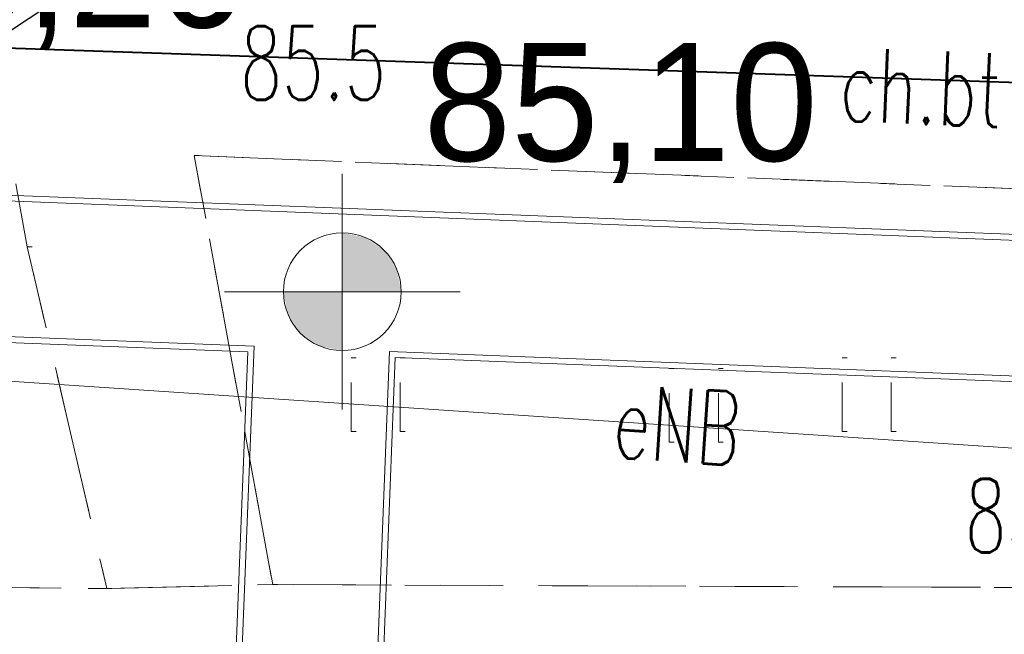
# Model space of a CAD drawing. Extents: x -134780 to 5540120, y 74663 to 5964901.
# Tile 19 of 84: x 5539576 to 5539586, y 5961318 to 5961324. Entities that reach past the tile are written whole.
import ezdxf
from ezdxf import colors
from ezdxf.entities.mleader import LeaderData, LeaderLine
from ezdxf.math import Vec2, Vec3

# ---------------------------------------------------------------- set-up
doc = ezdxf.new("R2010")
doc.units = 0
doc.header["$MEASUREMENT"] = 0
doc.set_wipeout_variables(frame=1)
for name, pattern in [('L_0_03', [1, 0.5, -0.5]), ('L_0_04', [1.5, 1, -0.5]), ('L_0_06', [2, 1.5, -0.5])]:
    doc.linetypes.add(name, pattern=pattern)
for name, color, linetype, lineweight in [('#opisy', 7, 'Continuous', 0), ('0_Nr_Pióra__7', 7, 'Continuous', 13), ('Arch drogi_Nr_Pióra__21', 7, 'Continuous', 9), ('chodnik_Atr17_Nr_Pióra__7', 7, 'Continuous', 13), ('chodnik_Nr_Pióra__7', 7, 'Continuous', 13), ('INWENT RZĘDNE_Nr_Pióra__21', 7, 'Continuous', 9), ('mapa', 7, 'Continuous', 13), ('pikieta_naturalna_Atr2_Nr_Pióra__7', 7, 'Continuous', 13), ('pikieta_sztuczna_Atr2_Nr_Pióra__7', 7, 'Continuous', 13), ('plac_sportowy_Nr_Pióra__7', 7, 'Continuous', 13), ('przewod_elektroenergetyczny_podziemny_Atr1_Nr_Pióra__7', 7, 'Continuous', 13), ('przewod_elektroenergetyczny_podziemny_Nr_Pióra__7', 7, 'Continuous', 13), ('trawnik_Nr_Pióra__7', 7, 'Continuous', 13), ('zasuwa_lub_zawor_Nr_Pióra__7', 7, 'Continuous', 13)]:
    doc.layers.add(name, color=color, linetype=linetype, lineweight=lineweight)
doc.layers.add('_woda2', color=7, linetype='Continuous', lineweight=30, true_color=0x0b2af4)
doc.layers.add('INWENT RZĘDNE', color=7, linetype='Continuous')
doc.styles.add('GENERATED_STYLE_1', font='txt')
doc.styles.add('GENERATED_STYLE_7', font='Simplex.shx', dxfattribs={"bigfont": 'BIGFONT.SHX'})
doc.styles.get("Standard").update_dxf_attribs({"font": 'txt', "bigfont": 'BIGFONT.SHX'})

# ---------------------------------------------------------------- blocks, each defined once
blk = doc.blocks.new('Koty wysokościowe_51', base_point=(-134240, 95910))
at = {"layer": 'INWENT RZĘDNE_Nr_Pióra__21', "linetype": 'Continuous'}
for points in [[(-134240, 95910), (-133640, 95910), (-133685, 96139), (-133815, 96334), (-134010, 96464), (-134240, 96510)], [(-134240, 95910), (-134840, 95910), (-134794, 95680), (-134664, 95485), (-134469, 95355), (-134240, 95310)]]:
    blk.add_hatch(color=256, dxfattribs=at).paths.add_polyline_path(points, flags=0)
for p, q in [((-134240, 94710), (-134240, 97110)), ((-135440, 95910), (-133040, 95910))]:
    blk.add_line(p, q, dxfattribs=at)
blk.add_circle((-134240, 95910), 600, dxfattribs=at)
at = {"layer": 'INWENT RZĘDNE_Nr_Pióra__21', "insert": (-133413, 97019), "char_height": 1200, "attachment_point": 7, "style": 'GENERATED_STYLE_1'}
blk.add_mtext('{85,10}', dxfattribs=at)
blk = doc.blocks.new('Koty wysokościowe_15', base_point=(-135133, 100251))
at = {"layer": 'INWENT RZĘDNE_Nr_Pióra__21', "linetype": 'Continuous'}
for points in [[(-135133, 100251), (-134533, 100251), (-134579, 100480), (-134709, 100675), (-134904, 100805), (-135133, 100851)], [(-135133, 100251), (-135733, 100251), (-135688, 100021), (-135557, 99826), (-135363, 99696), (-135133, 99651)]]:
    blk.add_hatch(color=256, dxfattribs=at).paths.add_polyline_path(points, flags=0)
for p, q in [((-135133, 99051), (-135133, 101451)), ((-136333, 100251), (-133933, 100251))]:
    blk.add_line(p, q, dxfattribs=at)
blk.add_circle((-135133, 100251), 600, dxfattribs=at)
at = {"layer": 'INWENT RZĘDNE_Nr_Pióra__21', "insert": (-139253, 98379), "char_height": 1200, "attachment_point": 7, "style": 'GENERATED_STYLE_1'}
blk.add_mtext('{85,26}', dxfattribs=at)
blk = doc.blocks.new('mapa')
at = {"layer": '0_Nr_Pióra__7', "color": 252, "linetype": 'Continuous'}
for p, q in [((5539578.09, 5961322.67), (5539578.14, 5961322.67)), ((5539576.39, 5961321.74), (5539576.44, 5961321.74)), ((5539579.689, 5961320.609), (5539579.739, 5961320.609)), ((5539580.189, 5961320.609), (5539580.239, 5961320.609)), ((5539584.689, 5961320.609), (5539584.739, 5961320.609)), ((5539585.189, 5961320.609), (5539585.239, 5961320.609)), ((5539582.928, 5961320.501), (5539582.978, 5961320.501)), ((5539583.428, 5961320.501), (5539583.478, 5961320.501)), ((5539579.689, 5961319.859), (5539579.739, 5961319.859)), ((5539580.189, 5961319.859), (5539580.239, 5961319.859)), ((5539584.689, 5961319.859), (5539584.739, 5961319.859)), ((5539585.189, 5961319.859), (5539585.239, 5961319.859)), ((5539582.928, 5961319.751), (5539582.978, 5961319.751)), ((5539583.428, 5961319.751), (5539583.478, 5961319.751)), ((5539577.2, 5961318.26), (5539577.25, 5961318.26)), ((5539578.89, 5961318.3), (5539578.94, 5961318.3))]:
    blk.add_line(p, q, dxfattribs=at)
at = {"layer": 'Arch drogi_Nr_Pióra__21', "linetype": 'Continuous'}
for p, q in [((5539596.429, 5961321.417), (5539571.488, 5961322.392)), ((5539596.432, 5961321.477), (5539571.491, 5961322.452)), ((5539578.699, 5961320.729), (5539569.586, 5961321.086)), ((5539578.637, 5961320.672), (5539569.584, 5961321.026)), ((5539578.441, 5961315.676), (5539578.637, 5961320.672)), ((5539578.501, 5961315.673), (5539578.699, 5961320.729)), ((5539579.88, 5961315.619), (5539580.078, 5961320.675)), ((5539596.435, 5961320.036), (5539580.078, 5961320.675)), ((5539579.94, 5961315.617), (5539580.136, 5961320.613)), ((5539596.433, 5961319.976), (5539580.136, 5961320.613))]:
    blk.add_line(p, q, dxfattribs=at)
at = {"layer": 'chodnik_Nr_Pióra__7', "color": 252, "linetype": 'L_0_06', "flags": 128}
blk.add_lwpolyline([(5539573.85, 5961350.515), (5539573.48, 5961350.53), (5539573.4, 5961348.41), (5539573.779, 5961348.407), (5539573.76, 5961348.04), (5539579.85, 5961347.77), (5539579.782, 5961345.734), (5539573.9, 5961345.78), (5539575.85, 5961335.03), (5539577.75, 5961324.47), (5539591.47, 5961324.05), (5539596.39, 5961323.97), (5539596.46, 5961321.44), (5539596.5, 5961317.73), (5539595.14, 5961308.47), (5539594.22, 5961302.65), (5539593.77, 5961299.63), (5539593.49, 5961296), (5539591.99, 5961287.81), (5539591.61, 5961282.43), (5539589.13, 5961281.94), (5539589.56, 5961284.8), (5539591.9, 5961299.58), (5539594.42, 5961317.48), (5539594.72, 5961320.57), (5539594.65, 5961322.11), (5539590.73, 5961322.16), (5539578.09, 5961322.67), (5539578.89, 5961318.3), (5539577.2, 5961318.26), (5539576.39, 5961321.74), (5539574.24, 5961333.51), (5539573.16, 5961338.51), (5539571.77, 5961345.69), (5539570.5, 5961345.62), (5539570.5, 5961351.67), (5539570.52, 5961352.22), (5539573.55, 5961351.9), (5539573.87, 5961350.93)], close=True, dxfattribs=at)
at = {"layer": 'plac_sportowy_Nr_Pióra__7', "color": 252, "linetype": 'L_0_04', "flags": 128}
blk.add_lwpolyline([(5539547.69, 5961311.76), (5539547.85, 5961313.02), (5539548.08, 5961317.05), (5539548.19, 5961318.69), (5539553.96, 5961318.57), (5539566.63, 5961318.35), (5539577.2, 5961318.26), (5539578.89, 5961318.3), (5539589.29, 5961318.26), (5539587.6, 5961310.7), (5539586.41, 5961297.98), (5539585.4, 5961283.36), (5539561.05, 5961283.75), (5539545.65, 5961284.02), (5539546.4, 5961294.88), (5539546.9, 5961301.69), (5539547.46, 5961306.59)], close=True, dxfattribs=at)
at = {"layer": 'przewod_elektroenergetyczny_podziemny_Nr_Pióra__7', "color": 252, "linetype": 'Continuous', "flags": 128}
blk.add_lwpolyline([(5539570.99, 5961351.55), (5539569.42, 5961351.65), (5539571.88, 5961321.69), (5539572.64, 5961320.61), (5539591.67, 5961319.34), (5539590.26, 5961315.44), (5539589.49, 5961303.7), (5539588.75, 5961294.23), (5539590.71, 5961282.36)], dxfattribs=at)
at = {"layer": 'trawnik_Nr_Pióra__7', "color": 252, "linetype": 'L_0_03', "flags": 128}
for points in [[(5539566.63, 5961318.35), (5539553.96, 5961318.57), (5539554.96, 5961323.07), (5539567.95, 5961322.21), (5539567.74, 5961318.73), (5539571.95, 5961318.58), (5539572.06, 5961321.98), (5539576.39, 5961321.74), (5539577.2, 5961318.26)], [(5539578.09, 5961322.67), (5539590.73, 5961322.16), (5539589.29, 5961318.26), (5539578.89, 5961318.3)]]:
    blk.add_lwpolyline(points, close=True, dxfattribs=at)
for points in [[(5539579.689, 5961319.859), (5539579.689, 5961320.609)], [(5539580.189, 5961319.859), (5539580.189, 5961320.609)], [(5539584.689, 5961319.859), (5539584.689, 5961320.609)], [(5539585.189, 5961319.859), (5539585.189, 5961320.609)], [(5539582.928, 5961319.751), (5539582.928, 5961320.501)], [(5539583.428, 5961319.751), (5539583.428, 5961320.501)]]:
    blk.add_lwpolyline(points, dxfattribs=at)
at = {"layer": 'INWENT RZĘDNE', "color": 252, "xscale": 0.001, "yscale": 0.001, "zscale": 0.001}
for name, p in [('Koty wysokościowe_15', (5539578.704, 5961325.625)), ('Koty wysokościowe_51', (5539579.598, 5961321.284))]:
    blk.add_blockref(name, p, dxfattribs=at)
at = {"layer": 'chodnik_Atr17_Nr_Pióra__7', "color": 252, "linetype": 'Continuous', "insert": (5539584.683, 5961323.775), "char_height": 0.75, "attachment_point": 1, "rotation": 357.7, "style": 'GENERATED_STYLE_7'}
blk.add_mtext('{\\W0.660000x;ch.bt}', dxfattribs=at)
at = {"layer": 'pikieta_naturalna_Atr2_Nr_Pióra__7', "color": 252, "linetype": 'Continuous', "insert": (5539578.559, 5961323.988), "char_height": 0.75, "attachment_point": 1, "style": 'GENERATED_STYLE_7'}
blk.add_mtext('{\\W0.660000x;85.5}', dxfattribs=at)
at = {"layer": 'pikieta_sztuczna_Atr2_Nr_Pióra__7', "color": 252, "linetype": 'Continuous', "insert": (5539585.939, 5961319.378), "char_height": 0.75, "attachment_point": 1, "style": 'GENERATED_STYLE_7'}
blk.add_mtext('{\\W0.660000x;85.23}', dxfattribs=at)
at = {"layer": 'przewod_elektroenergetyczny_podziemny_Atr1_Nr_Pióra__7', "color": 252, "linetype": 'Continuous', "insert": (5539582.388, 5961320.344), "char_height": 0.75, "attachment_point": 1, "rotation": 356.2, "style": 'GENERATED_STYLE_7'}
blk.add_mtext('{\\W0.660000x;eNB}', dxfattribs=at)

msp = doc.modelspace()

# ---------------------------------------------------------------- linework, layer by layer
at = {"layer": '_woda2', "color": 4, "lineweight": 40}
msp.add_line((5539561.002, 5961324.284), (5539597.078, 5961323.056), dxfattribs=at)

# ---------------------------------------------------------------- next in the draw order: block references
at = {"layer": 'mapa', "color": 4, "lineweight": 40}
msp.add_blockref('mapa', (0, 0), dxfattribs=at)

# ---------------------------------------------------------------- next in the draw order: leaders
at = {"layer": '#opisy', "lineweight": 0}
ml = msp.add_multileader_mtext('Standard', dxfattribs=at)
ml.set_content('\\fArial|b0|i0|c238|p34;\\A1;G8.1 ', color=256)
ml.set_leader_properties()
ml.build(insert=Vec2(0, 0))
ml.multileader.update_dxf_attribs({"text_left_attachment_type": 5, "text_right_attachment_type": 5, "dogleg_length": 0.36, "arrow_head_size": 0.18})
ctx = ml.context
ctx.base_point, ctx.char_height, ctx.arrow_head_size, ctx.landing_gap_size, ctx.plane_origin = Vec3(5539523.123, 5961320.646), 1.5, 0.18, 0.09, Vec3(5539545.425, 5961291.391)
ctx.left_attachment, ctx.right_attachment, ctx.text_align_type = 5, 5, 2
notes = []
notes.append((ctx, [(0, (1, 1, 0), (5539531.751, 5961319.121), (-1, 0), 0.36, [(0, [(5539579.61, 5961330.807)], 0, [])])]))
ctx.mtext.insert, ctx.mtext.alignment, ctx.mtext.flow_direction = Vec3(5539531.301, 5961320.946), 3, 5
ml = msp.add_multileader_mtext('Standard', dxfattribs=at)
ml.set_content('\\fArial|b0|i0|c238|p34;\\A1;G8 ', color=256)
ml.set_leader_properties()
ml.build(insert=Vec2(0, 0))
ml.multileader.update_dxf_attribs({"text_left_attachment_type": 5, "text_right_attachment_type": 5, "dogleg_length": 0.36, "arrow_head_size": 0.18})
ctx = ml.context
ctx.base_point, ctx.char_height, ctx.arrow_head_size, ctx.landing_gap_size, ctx.plane_origin = Vec3(5539526.315, 5961323.586), 1.5, 0.18, 0.09, Vec3(5539539.888, 5961294.331)
ctx.left_attachment, ctx.right_attachment, ctx.text_align_type = 5, 5, 2
notes.append((ctx, [(0, (1, 1, 0), (5539532.036, 5961322.061), (-1, 0), 0.36, [(0, [(5539577.736, 5961330.875)], 0, [])])]))
ctx.mtext.insert, ctx.mtext.alignment, ctx.mtext.flow_direction = Vec3(5539531.586, 5961323.886), 3, 5
ml = msp.add_multileader_mtext('Standard', dxfattribs=at)
ml.set_content('\\fArial|b0|i0|c238|p34;\\A1;G7 ', color=256)
ml.set_leader_properties()
ml.build(insert=Vec2(0, 0))
ml.multileader.update_dxf_attribs({"text_left_attachment_type": 5, "text_right_attachment_type": 5, "dogleg_length": 0.36, "arrow_head_size": 0.18})
ctx = ml.context
ctx.base_point, ctx.char_height, ctx.arrow_head_size, ctx.landing_gap_size, ctx.plane_origin = Vec3(5539543.518, 5961307.442), 1.5, 0.18, 0.09, Vec3(5539557.075, 5961278.187)
ctx.left_attachment, ctx.right_attachment, ctx.text_align_type = 5, 5, 2
notes.append((ctx, [(0, (1, 1, 0), (5539549.23, 5961305.917), (-1, 0), 0.36, [(0, [(5539577.498, 5961324.796)], 0, [])])]))
ctx.mtext.insert, ctx.mtext.alignment, ctx.mtext.flow_direction = Vec3(5539548.78, 5961307.742), 3, 5
for ctx, leaders in notes:
    for number, flags, end, landing, length, lines in leaders:
        leader = LeaderData()
        leader.index, (leader.has_last_leader_line, leader.has_dogleg_vector, leader.attachment_direction) = number, flags
        leader.last_leader_point, leader.dogleg_vector, leader.dogleg_length = Vec3(end), Vec3(landing), length
        for number, points, colour, breaks in lines:
            line = LeaderLine()
            line.index, line.vertices, line.color, line.breaks = number, Vec3.list(points), colors.encode_raw_color(colour), breaks
            leader.lines.append(line)
        ctx.leaders.append(leader)

# ---------------------------------------------------------------- next in the draw order: wipeouts: each hides what was drawn before it
msp.add_wipeout([(5539444.713, 5961266.963), (5539444.713, 5961415.463), (5539654.713, 5961415.463), (5539651.713, 5961412.413), (5539457.213, 5961412.413), (5539457.213, 5961270.013), (5539651.713, 5961270.013), (5539654.713, 5961266.963)]).dxf.layer = 'zasuwa_lub_zawor_Nr_Pióra__7'

doc.saveas('drawing.dxf')
